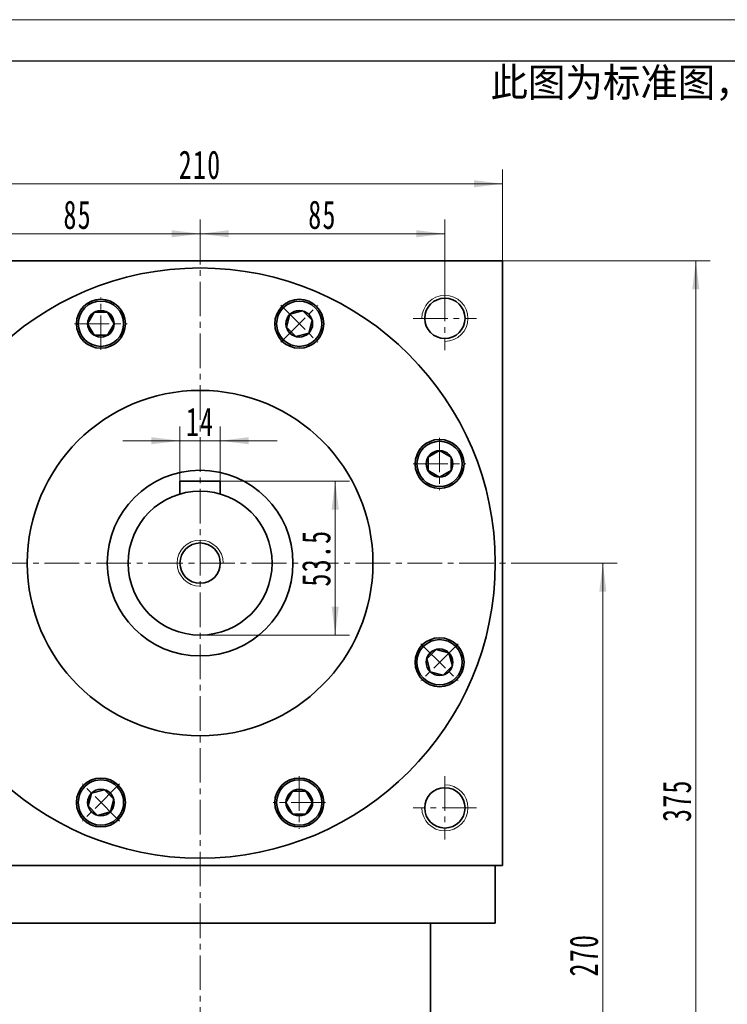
# Model space of a CAD drawing. Header units: millimetres. Extents: x 1655 to 2872, y 2085 to 2941.
# Tile 6 of 7: x 2400 to 2646, y 2599 to 2941. Entities that reach past the tile are written whole.
import ezdxf

# ---------------------------------------------------------------- set-up
doc = ezdxf.new("R2010")
doc.units = ezdxf.units.MM
doc.set_wipeout_variables(frame=1)
doc.linetypes.add('点画线', pattern=[18, 12, -2, 2, -2])
doc.layers.get('0').update_dxf_attribs({"lineweight": 35})
doc.layers.add('6文字层', color=3, linetype='Continuous')
for name, color, linetype, lineweight in [('中心线层', 1, '点画线', 18), ('图框_外框线', 7, 'Continuous', 18), ('尺寸线层', 3, 'Continuous', 18), ('粗实线层', 7, 'Continuous', 35)]:
    doc.layers.add(name, color=color, linetype=linetype, lineweight=lineweight)
doc.styles.add('标准', font='txt', dxfattribs={"width": 0.667})
doc.dimstyles.new('a4-1-1.5', dxfattribs={"dimtxt": 4.5, "dimasz": 4.5, "dimexe": 2.25, "dimexo": 0, "dimgap": 0.75, "dimtad": 1, "dimdec": 3, "dimdsep": 46, "dimtxsty": '标准', "dimblk": '_CAXARROW', "dimcen": 0, "dimdle": 9, "dimazin": 2, "dimtfac": 0.707107, "dimtdec": 3, "dimtix": 1, "dimtmove": 2, "dimatfit": 3, "dimfxl": 0, "dimfrac": 2, "dimtolj": 1, "dimarcsym": 0})

# ---------------------------------------------------------------- blocks, each defined once
blk = doc.blocks.new('*X18')
at = {"layer": '尺寸线层', "linetype": 'Continuous'}
for points in [[(2357.73, 2884.11), (2367.63, 2885.35), (2367.63, 2882.87)], [(2567.73, 2884.11), (2557.83, 2885.35), (2557.83, 2882.87)]]:
    blk.add_hatch(color=0, dxfattribs=at).paths.add_polyline_path(points, flags=0)
at = {"layer": '尺寸线层', "color": 0, "linetype": 'Continuous'}
for p, q in [((2357.73, 2857.36), (2357.73, 2889.06)), ((2567.73, 2857.36), (2567.73, 2889.06)), ((2357.73, 2884.11), (2567.73, 2884.11))]:
    blk.add_line(p, q, dxfattribs=at)
at = {"layer": '尺寸线层', "color": 0, "insert": (2462.73, 2890.65), "char_height": 9.9, "width": 26.7416, "attachment_point": 5, "line_spacing_factor": 1.15057, "style": '标准'}
blk.add_mtext('\\T1.1;210', dxfattribs=at)
blk = doc.blocks.new('_CAXARROW')
blk.add_hatch(color=0).paths.add_polyline_path([(0, 0), (-1, 0.125), (-1, -0.125)], flags=0)
blk = doc.blocks.new('*X20')
at = {"layer": '尺寸线层', "linetype": 'Continuous'}
for points in [[(2377.73, 2866.74), (2387.63, 2867.98), (2387.63, 2865.5)], [(2462.73, 2866.74), (2452.83, 2867.98), (2452.83, 2865.5)]]:
    blk.add_hatch(color=0, dxfattribs=at).paths.add_polyline_path(points, flags=0)
at = {"layer": '尺寸线层', "color": 0, "linetype": 'Continuous'}
for p, q in [((2377.73, 2848.36), (2377.73, 2871.69)), ((2462.73, 2865.46), (2462.73, 2871.69)), ((2377.73, 2866.74), (2462.73, 2866.74))]:
    blk.add_line(p, q, dxfattribs=at)
at = {"layer": '尺寸线层', "color": 0, "insert": (2420.23, 2873.29), "char_height": 9.9, "width": 19.8, "attachment_point": 5, "line_spacing_factor": 1.15057, "style": '标准'}
blk.add_mtext('\\T1.1;85', dxfattribs=at)
blk = doc.blocks.new('*X21')
at = {"layer": '尺寸线层', "linetype": 'Continuous'}
for points in [[(2462.73, 2866.74), (2472.63, 2867.98), (2472.63, 2865.5)], [(2547.73, 2866.74), (2537.83, 2867.98), (2537.83, 2865.5)]]:
    blk.add_hatch(color=0, dxfattribs=at).paths.add_polyline_path(points, flags=0)
at = {"layer": '尺寸线层', "color": 0, "linetype": 'Continuous'}
for p, q in [((2462.73, 2865.46), (2462.73, 2871.69)), ((2547.73, 2848.36), (2547.73, 2871.69)), ((2462.73, 2866.74), (2547.73, 2866.74))]:
    blk.add_line(p, q, dxfattribs=at)
at = {"layer": '尺寸线层', "color": 0, "insert": (2505.23, 2873.29), "char_height": 9.9, "width": 19.8, "attachment_point": 5, "line_spacing_factor": 1.15057, "style": '标准'}
blk.add_mtext('\\T1.1;85', dxfattribs=at)
blk = doc.blocks.new('*X24')
at = {"layer": '尺寸线层', "linetype": 'Continuous'}
for points in [[(2602.58, 2752.36), (2603.82, 2742.46), (2601.34, 2742.46)], [(2602.58, 2482.36), (2603.82, 2492.26), (2601.34, 2492.26)]]:
    blk.add_hatch(color=0, dxfattribs=at).paths.add_polyline_path(points, flags=0)
at = {"layer": '尺寸线层', "color": 0, "linetype": 'Continuous'}
for p, q in [((2570.73, 2752.36), (2607.53, 2752.36)), ((2602.58, 2752.36), (2602.58, 2482.36)), ((2485.73, 2482.36), (2607.53, 2482.36))]:
    blk.add_line(p, q, dxfattribs=at)
at = {"layer": '尺寸线层', "color": 0, "insert": (2596.03, 2616.2), "char_height": 9.9, "width": 26.7416, "attachment_point": 5, "rotation": 90, "line_spacing_factor": 1.15057, "style": '标准'}
blk.add_mtext('\\T1.1;270', dxfattribs=at)
blk = doc.blocks.new('*X25')
at = {"layer": '尺寸线层', "linetype": 'Continuous'}
for points in [[(2634.86, 2857.36), (2633.62, 2847.46), (2636.1, 2847.46)], [(2634.86, 2482.36), (2633.62, 2492.26), (2636.1, 2492.26)]]:
    blk.add_hatch(color=0, dxfattribs=at).paths.add_polyline_path(points, flags=0)
at = {"layer": '尺寸线层', "color": 0, "linetype": 'Continuous'}
for p, q in [((2567.73, 2857.36), (2639.81, 2857.36)), ((2634.86, 2482.36), (2634.86, 2857.36)), ((2485.73, 2482.36), (2639.81, 2482.36))]:
    blk.add_line(p, q, dxfattribs=at)
at = {"layer": '尺寸线层', "color": 0, "insert": (2628.31, 2669.86), "char_height": 9.9, "width": 25.3852, "attachment_point": 5, "rotation": 90, "line_spacing_factor": 1.15057, "style": '标准'}
blk.add_mtext('\\T1.1;375', dxfattribs=at)
blk = doc.blocks.new('*X26')
at = {"layer": '尺寸线层', "linetype": 'Continuous'}
for points in [[(2455.73, 2794.86), (2445.83, 2793.62), (2445.83, 2796.09)], [(2469.73, 2794.86), (2479.63, 2793.62), (2479.63, 2796.09)]]:
    blk.add_hatch(color=0, dxfattribs=at).paths.add_polyline_path(points, flags=0)
at = {"layer": '尺寸线层', "color": 0, "linetype": 'Continuous'}
for p, q in [((2455.73, 2780.86), (2455.73, 2799.81)), ((2469.73, 2780.86), (2469.73, 2799.81)), ((2489.53, 2794.86), (2435.93, 2794.86))]:
    blk.add_line(p, q, dxfattribs=at)
at = {"layer": '尺寸线层', "color": 0, "insert": (2462.73, 2801.4), "char_height": 9.9, "width": 19.8, "attachment_point": 5, "line_spacing_factor": 1.15057, "style": '标准'}
blk.add_mtext('\\T1.1;14', dxfattribs=at)
blk = doc.blocks.new('*X27')
at = {"layer": '尺寸线层', "linetype": 'Continuous'}
for points in [[(2509.64, 2780.86), (2510.88, 2770.96), (2508.41, 2770.96)], [(2509.64, 2727.36), (2510.88, 2737.26), (2508.41, 2737.26)]]:
    blk.add_hatch(color=0, dxfattribs=at).paths.add_polyline_path(points, flags=0)
at = {"layer": '尺寸线层', "color": 0, "linetype": 'Continuous'}
for p, q in [((2469.73, 2780.86), (2514.59, 2780.86)), ((2509.64, 2780.86), (2509.64, 2727.36)), ((2462.73, 2727.36), (2514.59, 2727.36))]:
    blk.add_line(p, q, dxfattribs=at)
at = {"layer": '尺寸线层', "color": 0, "insert": (2503.1, 2754.11), "char_height": 9.9, "width": 35.9362, "attachment_point": 5, "rotation": 90, "line_spacing_factor": 1.15057, "style": '标准'}
blk.add_mtext('\\T1.1;53.5', dxfattribs=at)
blk = doc.blocks.new('*X28')
at = {"layer": '中心线层', "linetype": '点画线', "lineweight": 18}
for p, q in [((0, -9.12), (0, 9.12)), ((-9.12, 0), (9.12, 0))]:
    blk.add_line(p, q, dxfattribs=at)
at = {"layer": '粗实线层'}
for p, q in [((-4.62, 0), (-2.31, 4)), ((-2.31, 4), (2.31, 4)), ((4.62, 0), (2.31, 4)), ((4.62, 0), (2.31, 4)), ((-4.62, 0), (-2.31, -4)), ((4.62, 0), (2.31, -4)), ((-2.31, -4), (2.31, -4))]:
    blk.add_line(p, q, dxfattribs=at)
blk.add_circle((0, 0), 4.62, dxfattribs=at)
for start, end in [(0, 180), (180, 360)]:
    blk.add_arc((0, 0), 7.87, start, end, dxfattribs=at)
blk = doc.blocks.new('提示字样')
at = {"layer": '6文字层', "insert": (1.21, 11.52), "char_height": 10, "width": 317.6795, "attachment_point": 1}
blk.add_mtext('{\\C1;此图为标准图，如需改动尺寸请联系销售经理。}', dxfattribs=at)

msp = doc.modelspace()

# ---------------------------------------------------------------- linework, layer by layer
at = {"layer": '中心线层', "lineweight": 0}
msp.add_line((2462.7348, 2478.1061), (2462.7348, 2865.4648), dxfattribs=at)
at = {"layer": '中心线层'}
for p, q in [((2547.7348, 2848.3561), (2547.7348, 2826.3561)), ((2536.7348, 2837.3561), (2558.7348, 2837.3561)), ((2354.7348, 2752.3561), (2570.7348, 2752.3561)), ((2547.7348, 2678.3561), (2547.7348, 2656.3561)), ((2558.7348, 2667.3561), (2536.7348, 2667.3561))]:
    msp.add_line(p, q, dxfattribs=at)
at = {"layer": '粗实线层'}
for p, q in [((2357.7348, 2857.3561), (2567.7348, 2857.3561)), ((2567.7348, 2647.3561), (2567.7348, 2857.3561)), ((2469.7348, 2780.8561), (2455.7348, 2780.8561)), ((2455.7348, 2780.8561), (2455.7348, 2776.3561)), ((2469.7348, 2780.8561), (2469.7348, 2776.3561)), ((2567.7348, 2647.3561), (2357.7348, 2647.3561)), ((2565.2348, 2627.3561), (2565.2348, 2647.3561)), ((2565.2348, 2647.3561), (2565.2348, 2627.3561)), ((2360.2348, 2627.3561), (2565.2348, 2627.3561)), ((2542.7348, 2569.3561), (2542.7348, 2627.3561)), ((2542.7348, 2569.3561), (2542.7348, 2627.3561))]:
    msp.add_line(p, q, dxfattribs=at)
for centre, radius in [((2462.7348, 2752.3561), 102.5), ((2428.2933, 2835.5052), 8.5), ((2497.1763, 2835.5052), 8.5), ((2547.7348, 2837.3561), 7), ((2462.7348, 2752.3561), 60), ((2545.884, 2786.7976), 8.5), ((2462.7348, 2752.3561), 32.25), ((2462.7348, 2752.3561), 25), ((2462.7348, 2752.3561), 7), ((2545.884, 2717.9145), 8.5), ((2428.2933, 2669.2069), 8.5), ((2497.1763, 2669.2069), 8.5), ((2547.7348, 2667.3561), 7)]:
    msp.add_circle(centre, radius, dxfattribs=at)
at = {"layer": '粗实线层', "lineweight": 18}
for centre, start, end in [((2547.7348, 2837.3561), 270, 180), ((2462.7348, 2752.3561), 0, 270), ((2547.7348, 2667.3561), 180, 90)]:
    msp.add_arc(centre, 8, start, end, dxfattribs=at)

# ---------------------------------------------------------------- block references
at = {"layer": '粗实线层'}
msp.add_blockref('提示字样', (2562.3768, 2912.802), dxfattribs=at)

# ---------------------------------------------------------------- dimensions: what is measured, and where the dimension line sits
at = {"layer": '尺寸线层'}
for base, p1, p2, picture, middle in [((2567.7348, 2884.1076), (2357.7348, 2857.3561), (2567.7348, 2857.3561), '*X18', (2462.7348, 2890.6541)), ((2547.7348, 2866.7422), (2462.7348, 2865.4648), (2547.7348, 2848.3561), '*X21', (2505.2348, 2873.2887)), ((2455.7348, 2794.8561), (2469.7348, 2780.8561), (2455.7348, 2780.8561), '*X26', (2462.7348, 2801.4025))]:
    dim = msp.add_linear_dim(base=base, p1=p1, p2=p2, dimstyle='a4-1-1.5', override={"dimsah": 1, "dimtfill": 1, "dimtzin": 8}, dxfattribs=at)
    dim.commit()
    dim.dimension.update_dxf_attribs({"geometry": picture, "text_midpoint": middle})
for base, p1, p2, angle, picture, middle in [((2462.7348, 2866.7422), (2377.7348, 2848.3561), (2462.7348, 2865.4648), 0, '*X20', (2420.2348, 2873.2887)), ((2634.8606, 2857.3561), (2485.7348, 2482.3561), (2567.7348, 2857.3561), 90, '*X25', (2628.3141, 2669.8561)), ((2509.644, 2727.3561), (2469.7348, 2780.8561), (2462.7348, 2727.3561), 270, '*X27', (2503.0975, 2754.1061))]:
    dim = msp.add_linear_dim(base=base, p1=p1, p2=p2, angle=angle, dimstyle='a4-1-1.5', override={"dimsah": 1, "dimtfill": 1, "dimtzin": 8}, dxfattribs=at)
    dim.commit()
    dim.dimension.update_dxf_attribs({"geometry": picture, "text_midpoint": middle})
dim = msp.add_linear_dim(base=(2602.5791, 2482.3561), p1=(2570.7348, 2752.3561), p2=(2485.7348, 2482.3561), angle=270, dimstyle='a4-1-1.5', override={"dimsah": 1, "dimtfill": 1, "dimtzin": 8}, dxfattribs=at)
dim.commit()
dim.dimension.update_dxf_attribs({"geometry": '*X24', "text_midpoint": (2596.0326, 2616.2037), "dimtype": 160})

# ---------------------------------------------------------------- next in the draw order: wipeouts: each hides what was drawn before it
for points in [[(2436.1583, 2835.5052), (2436.1582, 2835.5455), (2436.1579, 2835.5857), (2436.1574, 2835.6259), (2436.1567, 2835.6662), (2436.1557, 2835.7064), (2436.1546, 2835.7467), (2436.1533, 2835.7869), (2436.1517, 2835.8271), (2436.15, 2835.8673), (2436.148, 2835.9075), (2436.1459, 2835.9477), (2436.1435, 2835.9879), (2436.1409, 2836.028), (2436.1381, 2836.0682), (2436.1352, 2836.1083), (2436.132, 2836.1484), (2436.1286, 2836.1885), (2436.125, 2836.2286), (2436.1212, 2836.2687), (2436.1172, 2836.3087), (2436.1129, 2836.3488), (2436.1085, 2836.3888), (2436.1039, 2836.4287), (2436.0991, 2836.4687), (2436.094, 2836.5086), (2436.0888, 2836.5485), (2436.0834, 2836.5884), (2436.0777, 2836.6283), (2436.0719, 2836.6681), (2436.0658, 2836.7079), (2436.0658, 2836.7079), (2436.0003, 2837.0736), (2435.9177, 2837.4358), (2435.818, 2837.7937), (2435.7015, 2838.1465), (2435.5685, 2838.4934), (2435.4193, 2838.8337), (2435.2542, 2839.1665), (2435.0735, 2839.4911), (2434.8777, 2839.8069), (2434.6672, 2840.113), (2434.4425, 2840.4089), (2434.204, 2840.6938), (2433.9524, 2840.9671), (2433.6882, 2841.2283), (2433.4119, 2841.4767), (2433.1242, 2841.7118), (2432.8257, 2841.933), (2432.5171, 2842.1398), (2432.199, 2842.3319), (2431.8723, 2842.5087), (2431.5375, 2842.6699), (2431.1956, 2842.8152), (2430.8471, 2842.9441), (2430.493, 2843.0564), (2430.1339, 2843.1518), (2429.7707, 2843.2302), (2429.4043, 2843.2914), (2429.0353, 2843.3351), (2428.6647, 2843.3614), (2428.2933, 2843.3702), (2428.2933, 2843.3702), (2427.9219, 2843.3614), (2427.5513, 2843.3351), (2427.1823, 2843.2914), (2426.8159, 2843.2302), (2426.4527, 2843.1518), (2426.0937, 2843.0564), (2425.7395, 2842.9441), (2425.3911, 2842.8152), (2425.0491, 2842.6699), (2424.7143, 2842.5087), (2424.3876, 2842.3319), (2424.0696, 2842.1398), (2423.761, 2841.933), (2423.4625, 2841.7118), (2423.1747, 2841.4767), (2422.8985, 2841.2283), (2422.6342, 2840.9671), (2422.3826, 2840.6938), (2422.1441, 2840.4089), (2421.9194, 2840.113), (2421.7089, 2839.8069), (2421.5131, 2839.4911), (2421.3325, 2839.1665), (2421.1673, 2838.8337), (2421.0181, 2838.4934), (2420.8851, 2838.1465), (2420.7686, 2837.7937), (2420.6689, 2837.4358), (2420.5863, 2837.0736), (2420.5208, 2836.7079), (2420.5208, 2836.7079), (2420.5148, 2836.6681), (2420.5089, 2836.6283), (2420.5033, 2836.5884), (2420.4978, 2836.5485), (2420.4926, 2836.5086), (2420.4875, 2836.4687), (2420.4827, 2836.4287), (2420.4781, 2836.3888), (2420.4737, 2836.3488), (2420.4695, 2836.3087), (2420.4655, 2836.2687), (2420.4616, 2836.2286), (2420.458, 2836.1885), (2420.4547, 2836.1484), (2420.4515, 2836.1083), (2420.4485, 2836.0682), (2420.4457, 2836.028), (2420.4431, 2835.9879), (2420.4408, 2835.9477), (2420.4386, 2835.9075), (2420.4366, 2835.8673), (2420.4349, 2835.8271), (2420.4334, 2835.7869), (2420.432, 2835.7467), (2420.4309, 2835.7064), (2420.43, 2835.6662), (2420.4292, 2835.6259), (2420.4287, 2835.5857), (2420.4284, 2835.5455), (2420.4283, 2835.5052), (2420.4283, 2835.5052), (2420.4391, 2835.0936), (2420.4714, 2834.6831), (2420.5251, 2834.2749), (2420.6002, 2833.87), (2420.6963, 2833.4696), (2420.8132, 2833.0748), (2420.9507, 2832.6867), (2421.1083, 2832.3062), (2421.2855, 2831.9346), (2421.482, 2831.5727), (2421.6972, 2831.2216), (2421.9304, 2830.8823), (2422.1811, 2830.5556), (2422.4485, 2830.2425), (2422.7319, 2829.9438), (2423.0306, 2829.6604), (2423.3437, 2829.393), (2423.6704, 2829.1423), (2424.0097, 2828.9091), (2424.3608, 2828.6939), (2424.7227, 2828.4974), (2425.0943, 2828.3202), (2425.4747, 2828.1626), (2425.8629, 2828.0252), (2426.2577, 2827.9082), (2426.6581, 2827.8121), (2427.063, 2827.737), (2427.4712, 2827.6833), (2427.8817, 2827.651), (2428.2933, 2827.6402), (2428.2933, 2827.6402), (2428.7049, 2827.651), (2429.1154, 2827.6833), (2429.5237, 2827.737), (2429.9285, 2827.8121), (2430.3289, 2827.9082), (2430.7237, 2828.0252), (2431.1119, 2828.1626), (2431.4923, 2828.3202), (2431.8639, 2828.4974), (2432.2258, 2828.6939), (2432.5769, 2828.9091), (2432.9162, 2829.1423), (2433.2429, 2829.393), (2433.556, 2829.6604), (2433.8547, 2829.9438), (2434.1381, 2830.2425), (2434.4056, 2830.5556), (2434.6562, 2830.8823), (2434.8895, 2831.2216), (2435.1046, 2831.5727), (2435.3011, 2831.9346), (2435.4783, 2832.3062), (2435.6359, 2832.6867), (2435.7734, 2833.0748), (2435.8903, 2833.4696), (2435.9864, 2833.87), (2436.0615, 2834.2749), (2436.1152, 2834.6831), (2436.1475, 2835.0936)], [(2502.7377, 2829.9438), (2502.7661, 2829.9724), (2502.7943, 2830.001), (2502.8224, 2830.0298), (2502.8504, 2830.0588), (2502.8782, 2830.0879), (2502.9058, 2830.1172), (2502.9333, 2830.1466), (2502.9607, 2830.1761), (2502.9879, 2830.2058), (2503.0149, 2830.2356), (2503.0418, 2830.2655), (2503.0685, 2830.2956), (2503.0951, 2830.3258), (2503.1215, 2830.3562), (2503.1478, 2830.3867), (2503.1739, 2830.4173), (2503.1999, 2830.448), (2503.2257, 2830.4789), (2503.2513, 2830.5099), (2503.2768, 2830.5411), (2503.3021, 2830.5724), (2503.3273, 2830.6038), (2503.3523, 2830.6353), (2503.3771, 2830.667), (2503.4018, 2830.6988), (2503.4263, 2830.7307), (2503.4507, 2830.7627), (2503.4748, 2830.7949), (2503.4989, 2830.8272), (2503.5227, 2830.8596), (2503.5227, 2830.8596), (2503.735, 2831.1645), (2503.9327, 2831.4791), (2504.1153, 2831.8027), (2504.2824, 2832.1345), (2504.4337, 2832.4738), (2504.5687, 2832.8199), (2504.6873, 2833.172), (2504.7891, 2833.5294), (2504.8739, 2833.8911), (2504.9415, 2834.2564), (2504.9919, 2834.6245), (2505.0247, 2834.9946), (2505.0401, 2835.3658), (2505.0379, 2835.7373), (2505.0182, 2836.1083), (2504.9809, 2836.478), (2504.9263, 2836.8455), (2504.8544, 2837.21), (2504.7653, 2837.5707), (2504.6593, 2837.9267), (2504.5366, 2838.2774), (2504.3974, 2838.6219), (2504.2422, 2838.9595), (2504.0712, 2839.2893), (2503.8848, 2839.6107), (2503.6834, 2839.9229), (2503.4675, 2840.2253), (2503.2376, 2840.5171), (2502.9942, 2840.7978), (2502.7377, 2841.0666), (2502.7377, 2841.0666), (2502.4689, 2841.323), (2502.1882, 2841.5665), (2501.8964, 2841.7964), (2501.594, 2842.0123), (2501.2818, 2842.2137), (2500.9604, 2842.4001), (2500.6306, 2842.5711), (2500.293, 2842.7263), (2499.9485, 2842.8655), (2499.5979, 2842.9882), (2499.2418, 2843.0942), (2498.8811, 2843.1832), (2498.5166, 2843.2552), (2498.1491, 2843.3098), (2497.7794, 2843.3471), (2497.4084, 2843.3668), (2497.0369, 2843.369), (2496.6657, 2843.3536), (2496.2956, 2843.3207), (2495.9275, 2843.2704), (2495.5622, 2843.2028), (2495.2005, 2843.118), (2494.8432, 2843.0162), (2494.4911, 2842.8976), (2494.1449, 2842.7626), (2493.8056, 2842.6113), (2493.4738, 2842.4442), (2493.1502, 2842.2616), (2492.8356, 2842.0639), (2492.5307, 2841.8516), (2492.5307, 2841.8516), (2492.4983, 2841.8278), (2492.466, 2841.8037), (2492.4339, 2841.7795), (2492.4018, 2841.7552), (2492.3699, 2841.7307), (2492.3381, 2841.706), (2492.3064, 2841.6812), (2492.2749, 2841.6562), (2492.2435, 2841.631), (2492.2122, 2841.6057), (2492.1811, 2841.5802), (2492.15, 2841.5546), (2492.1191, 2841.5288), (2492.0884, 2841.5028), (2492.0578, 2841.4767), (2492.0273, 2841.4504), (2491.9969, 2841.424), (2491.9667, 2841.3974), (2491.9366, 2841.3707), (2491.9067, 2841.3438), (2491.8769, 2841.3167), (2491.8472, 2841.2896), (2491.8177, 2841.2622), (2491.7883, 2841.2347), (2491.759, 2841.2071), (2491.7299, 2841.1793), (2491.701, 2841.1513), (2491.6721, 2841.1232), (2491.6435, 2841.095), (2491.6149, 2841.0666), (2491.6149, 2841.0666), (2491.3315, 2840.7679), (2491.0641, 2840.4548), (2490.8134, 2840.1281), (2490.5802, 2839.7888), (2490.365, 2839.4377), (2490.1686, 2839.0758), (2489.9913, 2838.7042), (2489.8337, 2838.3238), (2489.6963, 2837.9356), (2489.5793, 2837.5408), (2489.4832, 2837.1404), (2489.4082, 2836.7356), (2489.3544, 2836.3273), (2489.3221, 2835.9168), (2489.3113, 2835.5052), (2489.3221, 2835.0936), (2489.3544, 2834.6831), (2489.4082, 2834.2749), (2489.4832, 2833.87), (2489.5793, 2833.4696), (2489.6963, 2833.0748), (2489.8337, 2832.6867), (2489.9913, 2832.3062), (2490.1686, 2831.9346), (2490.365, 2831.5727), (2490.5802, 2831.2216), (2490.8134, 2830.8823), (2491.0641, 2830.5556), (2491.3315, 2830.2425), (2491.6149, 2829.9438), (2491.6149, 2829.9438), (2491.9136, 2829.6604), (2492.2267, 2829.393), (2492.5534, 2829.1423), (2492.8927, 2828.9091), (2493.2438, 2828.6939), (2493.6057, 2828.4974), (2493.9773, 2828.3202), (2494.3578, 2828.1626), (2494.7459, 2828.0252), (2495.1407, 2827.9082), (2495.5411, 2827.8121), (2495.946, 2827.737), (2496.3542, 2827.6833), (2496.7647, 2827.651), (2497.1763, 2827.6402), (2497.5879, 2827.651), (2497.9984, 2827.6833), (2498.4067, 2827.737), (2498.8116, 2827.8121), (2499.2119, 2827.9082), (2499.6067, 2828.0252), (2499.9949, 2828.1626), (2500.3753, 2828.3202), (2500.747, 2828.4974), (2501.1088, 2828.6939), (2501.4599, 2828.9091), (2501.7993, 2829.1423), (2502.1259, 2829.393), (2502.439, 2829.6604)], [(2545.884, 2778.9326), (2545.9242, 2778.9327), (2545.9645, 2778.933), (2546.0047, 2778.9335), (2546.0449, 2778.9342), (2546.0852, 2778.9351), (2546.1254, 2778.9363), (2546.1656, 2778.9376), (2546.2059, 2778.9392), (2546.2461, 2778.9409), (2546.2863, 2778.9429), (2546.3265, 2778.945), (2546.3666, 2778.9474), (2546.4068, 2778.95), (2546.4469, 2778.9527), (2546.4871, 2778.9557), (2546.5272, 2778.9589), (2546.5673, 2778.9623), (2546.6074, 2778.9659), (2546.6475, 2778.9697), (2546.6875, 2778.9737), (2546.7275, 2778.9779), (2546.7675, 2778.9824), (2546.8075, 2778.987), (2546.8475, 2778.9918), (2546.8874, 2778.9968), (2546.9273, 2779.0021), (2546.9672, 2779.0075), (2547.007, 2779.0132), (2547.0468, 2779.019), (2547.0866, 2779.0251), (2547.0866, 2779.0251), (2547.4523, 2779.0905), (2547.8146, 2779.1732), (2548.1725, 2779.2729), (2548.5253, 2779.3893), (2548.8722, 2779.5223), (2549.2124, 2779.6716), (2549.5452, 2779.8367), (2549.8699, 2780.0174), (2550.1856, 2780.2132), (2550.4918, 2780.4237), (2550.7876, 2780.6484), (2551.0726, 2780.8868), (2551.3459, 2781.1385), (2551.6071, 2781.4027), (2551.8555, 2781.679), (2552.0905, 2781.9667), (2552.3117, 2782.2652), (2552.5186, 2782.5738), (2552.7107, 2782.8919), (2552.8875, 2783.2186), (2553.0487, 2783.5533), (2553.1939, 2783.8953), (2553.3228, 2784.2438), (2553.4351, 2784.5979), (2553.5306, 2784.957), (2553.609, 2785.3201), (2553.6701, 2785.6866), (2553.7139, 2786.0555), (2553.7402, 2786.4261), (2553.749, 2786.7976), (2553.749, 2786.7976), (2553.7402, 2787.169), (2553.7139, 2787.5396), (2553.6701, 2787.9085), (2553.609, 2788.275), (2553.5306, 2788.6382), (2553.4351, 2788.9972), (2553.3228, 2789.3514), (2553.1939, 2789.6998), (2553.0487, 2790.0418), (2552.8875, 2790.3765), (2552.7107, 2790.7033), (2552.5186, 2791.0213), (2552.3117, 2791.3299), (2552.0905, 2791.6284), (2551.8555, 2791.9161), (2551.6071, 2792.1924), (2551.3459, 2792.4567), (2551.0726, 2792.7083), (2550.7876, 2792.9467), (2550.4918, 2793.1715), (2550.1856, 2793.3819), (2549.8699, 2793.5777), (2549.5452, 2793.7584), (2549.2124, 2793.9236), (2548.8722, 2794.0728), (2548.5253, 2794.2058), (2548.1725, 2794.3223), (2547.8146, 2794.4219), (2547.4523, 2794.5046), (2547.0866, 2794.5701), (2547.0866, 2794.5701), (2547.0468, 2794.5761), (2547.007, 2794.582), (2546.9672, 2794.5876), (2546.9273, 2794.5931), (2546.8874, 2794.5983), (2546.8475, 2794.6033), (2546.8075, 2794.6082), (2546.7675, 2794.6128), (2546.7275, 2794.6172), (2546.6875, 2794.6214), (2546.6475, 2794.6254), (2546.6074, 2794.6292), (2546.5673, 2794.6328), (2546.5272, 2794.6362), (2546.4871, 2794.6394), (2546.4469, 2794.6424), (2546.4068, 2794.6452), (2546.3666, 2794.6477), (2546.3265, 2794.6501), (2546.2863, 2794.6523), (2546.2461, 2794.6542), (2546.2059, 2794.656), (2546.1656, 2794.6575), (2546.1254, 2794.6589), (2546.0852, 2794.66), (2546.0449, 2794.6609), (2546.0047, 2794.6616), (2545.9645, 2794.6622), (2545.9242, 2794.6625), (2545.884, 2794.6626), (2545.884, 2794.6626), (2545.4724, 2794.6518), (2545.0619, 2794.6195), (2544.6536, 2794.5657), (2544.2488, 2794.4907), (2543.8484, 2794.3946), (2543.4536, 2794.2776), (2543.0654, 2794.1402), (2542.685, 2793.9826), (2542.3133, 2793.8053), (2541.9515, 2793.6089), (2541.6004, 2793.3937), (2541.261, 2793.1605), (2540.9344, 2792.9098), (2540.6213, 2792.6424), (2540.3226, 2792.359), (2540.0391, 2792.0603), (2539.7717, 2791.7472), (2539.5211, 2791.4205), (2539.2878, 2791.0812), (2539.0727, 2790.7301), (2538.8762, 2790.3682), (2538.6989, 2789.9965), (2538.5414, 2789.6161), (2538.4039, 2789.228), (2538.287, 2788.8332), (2538.1908, 2788.4328), (2538.1158, 2788.0279), (2538.0621, 2787.6197), (2538.0298, 2787.2092), (2538.019, 2786.7976), (2538.019, 2786.7976), (2538.0298, 2786.3859), (2538.0621, 2785.9754), (2538.1158, 2785.5672), (2538.1908, 2785.1623), (2538.287, 2784.762), (2538.4039, 2784.3671), (2538.5414, 2783.979), (2538.6989, 2783.5986), (2538.8762, 2783.2269), (2539.0727, 2782.8651), (2539.2878, 2782.514), (2539.5211, 2782.1746), (2539.7717, 2781.848), (2540.0391, 2781.5349), (2540.3226, 2781.2362), (2540.6213, 2780.9527), (2540.9344, 2780.6853), (2541.261, 2780.4346), (2541.6004, 2780.2014), (2541.9515, 2779.9863), (2542.3133, 2779.7898), (2542.685, 2779.6125), (2543.0654, 2779.455), (2543.4536, 2779.3175), (2543.8484, 2779.2006), (2544.2488, 2779.1044), (2544.6536, 2779.0294), (2545.0619, 2778.9757), (2545.4724, 2778.9433)], [(2540.3226, 2712.3532), (2540.3511, 2712.3248), (2540.3798, 2712.2965), (2540.4086, 2712.2684), (2540.4376, 2712.2405), (2540.4667, 2712.2127), (2540.4959, 2712.1851), (2540.5253, 2712.1576), (2540.5548, 2712.1302), (2540.5845, 2712.103), (2540.6143, 2712.076), (2540.6443, 2712.0491), (2540.6743, 2712.0223), (2540.7046, 2711.9958), (2540.7349, 2711.9693), (2540.7654, 2711.9431), (2540.796, 2711.917), (2540.8268, 2711.891), (2540.8577, 2711.8652), (2540.8887, 2711.8396), (2540.9199, 2711.8141), (2540.9511, 2711.7888), (2540.9825, 2711.7636), (2541.0141, 2711.7386), (2541.0458, 2711.7138), (2541.0775, 2711.6891), (2541.1095, 2711.6646), (2541.1415, 2711.6402), (2541.1737, 2711.616), (2541.206, 2711.592), (2541.2384, 2711.5682), (2541.2384, 2711.5682), (2541.5433, 2711.3558), (2541.8579, 2711.1582), (2542.1814, 2710.9756), (2542.5132, 2710.8085), (2542.8526, 2710.6572), (2543.1987, 2710.5222), (2543.5508, 2710.4036), (2543.9081, 2710.3018), (2544.2698, 2710.217), (2544.6352, 2710.1493), (2545.0033, 2710.099), (2545.3733, 2710.0661), (2545.7445, 2710.0508), (2546.1161, 2710.053), (2546.4871, 2710.0727), (2546.8567, 2710.1099), (2547.2242, 2710.1646), (2547.5887, 2710.2365), (2547.9494, 2710.3256), (2548.3055, 2710.4316), (2548.6562, 2710.5543), (2549.0007, 2710.6934), (2549.3382, 2710.8487), (2549.6681, 2711.0197), (2549.9894, 2711.2061), (2550.3017, 2711.4075), (2550.604, 2711.6233), (2550.8959, 2711.8533), (2551.1765, 2712.0967), (2551.4454, 2712.3532), (2551.4454, 2712.3532), (2551.7018, 2712.622), (2551.9453, 2712.9026), (2552.1752, 2713.1945), (2552.3911, 2713.4969), (2552.5924, 2713.8091), (2552.7788, 2714.1305), (2552.9498, 2714.4603), (2553.1051, 2714.7978), (2553.2442, 2715.1423), (2553.3669, 2715.493), (2553.4729, 2715.8491), (2553.562, 2716.2098), (2553.6339, 2716.5743), (2553.6886, 2716.9418), (2553.7258, 2717.3114), (2553.7456, 2717.6825), (2553.7477, 2718.054), (2553.7324, 2718.4252), (2553.6995, 2718.7953), (2553.6492, 2719.1634), (2553.5816, 2719.5287), (2553.4967, 2719.8904), (2553.3949, 2720.2477), (2553.2764, 2720.5998), (2553.1413, 2720.9459), (2552.9901, 2721.2853), (2552.8229, 2721.6171), (2552.6404, 2721.9407), (2552.4427, 2722.2552), (2552.2304, 2722.5601), (2552.2304, 2722.5601), (2552.2065, 2722.5926), (2552.1825, 2722.6248), (2552.1583, 2722.657), (2552.134, 2722.6891), (2552.1094, 2722.721), (2552.0848, 2722.7528), (2552.0599, 2722.7844), (2552.0349, 2722.816), (2552.0098, 2722.8474), (2551.9844, 2722.8787), (2551.959, 2722.9098), (2551.9333, 2722.9408), (2551.9075, 2722.9717), (2551.8816, 2723.0025), (2551.8555, 2723.0331), (2551.8292, 2723.0636), (2551.8028, 2723.094), (2551.7762, 2723.1242), (2551.7494, 2723.1543), (2551.7226, 2723.1842), (2551.6955, 2723.214), (2551.6683, 2723.2437), (2551.641, 2723.2732), (2551.6135, 2723.3026), (2551.5858, 2723.3318), (2551.558, 2723.361), (2551.5301, 2723.3899), (2551.502, 2723.4187), (2551.4738, 2723.4474), (2551.4454, 2723.4759), (2551.4454, 2723.4759), (2551.1467, 2723.7594), (2550.8336, 2724.0268), (2550.5069, 2724.2775), (2550.1676, 2724.5107), (2549.8165, 2724.7258), (2549.4546, 2724.9223), (2549.083, 2725.0996), (2548.7025, 2725.2572), (2548.3144, 2725.3946), (2547.9196, 2725.5116), (2547.5192, 2725.6077), (2547.1143, 2725.6827), (2546.7061, 2725.7365), (2546.2956, 2725.7688), (2545.884, 2725.7795), (2545.4724, 2725.7688), (2545.0619, 2725.7365), (2544.6536, 2725.6827), (2544.2488, 2725.6077), (2543.8484, 2725.5116), (2543.4536, 2725.3946), (2543.0654, 2725.2572), (2542.685, 2725.0996), (2542.3133, 2724.9223), (2541.9515, 2724.7258), (2541.6004, 2724.5107), (2541.261, 2724.2775), (2540.9344, 2724.0268), (2540.6213, 2723.7594), (2540.3226, 2723.4759), (2540.3226, 2723.4759), (2540.0391, 2723.1773), (2539.7717, 2722.8642), (2539.5211, 2722.5375), (2539.2878, 2722.1981), (2539.0727, 2721.847), (2538.8762, 2721.4852), (2538.6989, 2721.1135), (2538.5414, 2720.7331), (2538.4039, 2720.345), (2538.287, 2719.9502), (2538.1908, 2719.5498), (2538.1158, 2719.1449), (2538.0621, 2718.7367), (2538.0298, 2718.3262), (2538.019, 2717.9145), (2538.0298, 2717.5029), (2538.0621, 2717.0924), (2538.1158, 2716.6842), (2538.1908, 2716.2793), (2538.287, 2715.8789), (2538.4039, 2715.4841), (2538.5414, 2715.096), (2538.6989, 2714.7156), (2538.8762, 2714.3439), (2539.0727, 2713.982), (2539.2878, 2713.631), (2539.5211, 2713.2916), (2539.7717, 2712.9649), (2540.0391, 2712.6518)], [(2422.7319, 2674.7683), (2422.7035, 2674.7398), (2422.6753, 2674.7111), (2422.6472, 2674.6823), (2422.6193, 2674.6533), (2422.5915, 2674.6242), (2422.5638, 2674.5949), (2422.5363, 2674.5656), (2422.509, 2674.536), (2422.4818, 2674.5064), (2422.4547, 2674.4766), (2422.4278, 2674.4466), (2422.4011, 2674.4165), (2422.3745, 2674.3863), (2422.3481, 2674.356), (2422.3218, 2674.3255), (2422.2957, 2674.2948), (2422.2698, 2674.2641), (2422.244, 2674.2332), (2422.2183, 2674.2022), (2422.1928, 2674.171), (2422.1675, 2674.1397), (2422.1424, 2674.1083), (2422.1174, 2674.0768), (2422.0925, 2674.0451), (2422.0678, 2674.0133), (2422.0433, 2673.9814), (2422.019, 2673.9494), (2421.9948, 2673.9172), (2421.9708, 2673.8849), (2421.9469, 2673.8525), (2421.9469, 2673.8525), (2421.7346, 2673.5476), (2421.5369, 2673.233), (2421.3543, 2672.9095), (2421.1872, 2672.5776), (2421.036, 2672.2383), (2420.9009, 2671.8922), (2420.7823, 2671.5401), (2420.6805, 2671.1828), (2420.5957, 2670.821), (2420.5281, 2670.4557), (2420.4778, 2670.0876), (2420.4449, 2669.7175), (2420.4295, 2669.3463), (2420.4317, 2668.9748), (2420.4515, 2668.6038), (2420.4887, 2668.2341), (2420.5433, 2667.8666), (2420.6153, 2667.5022), (2420.7044, 2667.1415), (2420.8104, 2666.7854), (2420.9331, 2666.4347), (2421.0722, 2666.0902), (2421.2274, 2665.7527), (2421.3985, 2665.4228), (2421.5849, 2665.1014), (2421.7862, 2664.7892), (2422.0021, 2664.4868), (2422.232, 2664.195), (2422.4755, 2663.9143), (2422.7319, 2663.6455), (2422.7319, 2663.6455), (2423.0008, 2663.3891), (2423.2814, 2663.1456), (2423.5732, 2662.9157), (2423.8756, 2662.6998), (2424.1878, 2662.4984), (2424.5092, 2662.312), (2424.8391, 2662.141), (2425.1766, 2661.9858), (2425.5211, 2661.8467), (2425.8718, 2661.724), (2426.2279, 2661.6179), (2426.5886, 2661.5289), (2426.9531, 2661.4569), (2427.3205, 2661.4023), (2427.6902, 2661.3651), (2428.0612, 2661.3453), (2428.4327, 2661.3431), (2428.8039, 2661.3585), (2429.174, 2661.3914), (2429.5421, 2661.4417), (2429.9074, 2661.5093), (2430.2692, 2661.5941), (2430.6265, 2661.6959), (2430.9786, 2661.8145), (2431.3247, 2661.9496), (2431.664, 2662.1008), (2431.9959, 2662.2679), (2432.3194, 2662.4505), (2432.634, 2662.6482), (2432.9389, 2662.8605), (2432.9389, 2662.8605), (2432.9713, 2662.8844), (2433.0036, 2662.9084), (2433.0358, 2662.9326), (2433.0678, 2662.9569), (2433.0997, 2662.9814), (2433.1315, 2663.0061), (2433.1632, 2663.0309), (2433.1947, 2663.0559), (2433.2261, 2663.0811), (2433.2574, 2663.1064), (2433.2886, 2663.1319), (2433.3196, 2663.1576), (2433.3505, 2663.1834), (2433.3812, 2663.2093), (2433.4119, 2663.2354), (2433.4424, 2663.2617), (2433.4727, 2663.2881), (2433.5029, 2663.3147), (2433.533, 2663.3414), (2433.563, 2663.3683), (2433.5928, 2663.3954), (2433.6224, 2663.4226), (2433.652, 2663.4499), (2433.6814, 2663.4774), (2433.7106, 2663.505), (2433.7397, 2663.5328), (2433.7687, 2663.5608), (2433.7975, 2663.5889), (2433.8262, 2663.6171), (2433.8547, 2663.6455), (2433.8547, 2663.6455), (2434.1381, 2663.9442), (2434.4056, 2664.2573), (2434.6562, 2664.584), (2434.8895, 2664.9233), (2435.1046, 2665.2744), (2435.3011, 2665.6363), (2435.4783, 2666.0079), (2435.6359, 2666.3883), (2435.7734, 2666.7765), (2435.8903, 2667.1713), (2435.9864, 2667.5717), (2436.0615, 2667.9765), (2436.1152, 2668.3848), (2436.1475, 2668.7953), (2436.1583, 2669.2069), (2436.1475, 2669.6185), (2436.1152, 2670.029), (2436.0615, 2670.4373), (2435.9864, 2670.8421), (2435.8903, 2671.2425), (2435.7734, 2671.6373), (2435.6359, 2672.0255), (2435.4783, 2672.4059), (2435.3011, 2672.7775), (2435.1046, 2673.1394), (2434.8895, 2673.4905), (2434.6562, 2673.8298), (2434.4056, 2674.1565), (2434.1381, 2674.4696), (2433.8547, 2674.7683), (2433.8547, 2674.7683), (2433.556, 2675.0517), (2433.2429, 2675.3192), (2432.9162, 2675.5698), (2432.5769, 2675.803), (2432.2258, 2676.0182), (2431.8639, 2676.2147), (2431.4923, 2676.3919), (2431.1119, 2676.5495), (2430.7237, 2676.687), (2430.3289, 2676.8039), (2429.9285, 2676.9), (2429.5237, 2676.9751), (2429.1154, 2677.0288), (2428.7049, 2677.0611), (2428.2933, 2677.0719), (2427.8817, 2677.0611), (2427.4712, 2677.0288), (2427.063, 2676.9751), (2426.6581, 2676.9), (2426.2577, 2676.8039), (2425.8629, 2676.687), (2425.4747, 2676.5495), (2425.0943, 2676.3919), (2424.7227, 2676.2147), (2424.3608, 2676.0182), (2424.0097, 2675.803), (2423.6704, 2675.5698), (2423.3437, 2675.3192), (2423.0306, 2675.0517)], [(2489.3113, 2669.2069), (2489.3114, 2669.1667), (2489.3117, 2669.1264), (2489.3123, 2669.0862), (2489.313, 2669.0459), (2489.3139, 2669.0057), (2489.315, 2668.9655), (2489.3164, 2668.9252), (2489.3179, 2668.885), (2489.3197, 2668.8448), (2489.3216, 2668.8046), (2489.3238, 2668.7644), (2489.3262, 2668.7242), (2489.3287, 2668.6841), (2489.3315, 2668.6439), (2489.3345, 2668.6038), (2489.3377, 2668.5637), (2489.3411, 2668.5236), (2489.3447, 2668.4835), (2489.3485, 2668.4434), (2489.3525, 2668.4034), (2489.3567, 2668.3634), (2489.3611, 2668.3234), (2489.3657, 2668.2834), (2489.3706, 2668.2434), (2489.3756, 2668.2035), (2489.3808, 2668.1636), (2489.3863, 2668.1237), (2489.3919, 2668.0839), (2489.3978, 2668.044), (2489.4038, 2668.0042), (2489.4038, 2668.0042), (2489.4693, 2667.6385), (2489.552, 2667.2763), (2489.6516, 2666.9184), (2489.7681, 2666.5656), (2489.9011, 2666.2187), (2490.0503, 2665.8785), (2490.2155, 2665.5456), (2490.3961, 2665.221), (2490.5919, 2664.9053), (2490.8024, 2664.5991), (2491.0272, 2664.3032), (2491.2656, 2664.0183), (2491.5172, 2663.745), (2491.7815, 2663.4838), (2492.0578, 2663.2354), (2492.3455, 2663.0004), (2492.644, 2662.7791), (2492.9526, 2662.5723), (2493.2706, 2662.3802), (2493.5974, 2662.2034), (2493.9321, 2662.0422), (2494.2741, 2661.897), (2494.6225, 2661.7681), (2494.9767, 2661.6558), (2495.3357, 2661.5603), (2495.6989, 2661.4819), (2496.0654, 2661.4208), (2496.4343, 2661.377), (2496.8049, 2661.3507), (2497.1763, 2661.3419), (2497.1763, 2661.3419), (2497.5478, 2661.3507), (2497.9184, 2661.377), (2498.2873, 2661.4208), (2498.6538, 2661.4819), (2499.0169, 2661.5603), (2499.376, 2661.6558), (2499.7301, 2661.7681), (2500.0786, 2661.897), (2500.4206, 2662.0422), (2500.7553, 2662.2034), (2501.082, 2662.3802), (2501.4001, 2662.5723), (2501.7087, 2662.7791), (2502.0072, 2663.0004), (2502.2949, 2663.2354), (2502.5712, 2663.4838), (2502.8354, 2663.745), (2503.0871, 2664.0183), (2503.3255, 2664.3032), (2503.5502, 2664.5991), (2503.7607, 2664.9053), (2503.9565, 2665.221), (2504.1372, 2665.5456), (2504.3023, 2665.8785), (2504.4516, 2666.2187), (2504.5846, 2666.5656), (2504.701, 2666.9184), (2504.8007, 2667.2763), (2504.8834, 2667.6385), (2504.9488, 2668.0042), (2504.9488, 2668.0042), (2504.9549, 2668.044), (2504.9607, 2668.0839), (2504.9664, 2668.1237), (2504.9718, 2668.1636), (2504.9771, 2668.2035), (2504.9821, 2668.2434), (2504.9869, 2668.2834), (2504.9915, 2668.3234), (2504.996, 2668.3634), (2505.0002, 2668.4034), (2505.0042, 2668.4434), (2505.008, 2668.4835), (2505.0116, 2668.5236), (2505.015, 2668.5637), (2505.0182, 2668.6038), (2505.0212, 2668.6439), (2505.0239, 2668.6841), (2505.0265, 2668.7242), (2505.0289, 2668.7644), (2505.031, 2668.8046), (2505.033, 2668.8448), (2505.0347, 2668.885), (2505.0363, 2668.9252), (2505.0376, 2668.9655), (2505.0388, 2669.0057), (2505.0397, 2669.0459), (2505.0404, 2669.0862), (2505.0409, 2669.1264), (2505.0412, 2669.1667), (2505.0413, 2669.2069), (2505.0413, 2669.2069), (2505.0305, 2669.6185), (2504.9982, 2670.029), (2504.9445, 2670.4373), (2504.8695, 2670.8421), (2504.7733, 2671.2425), (2504.6564, 2671.6373), (2504.5189, 2672.0255), (2504.3614, 2672.4059), (2504.1841, 2672.7775), (2503.9876, 2673.1394), (2503.7725, 2673.4905), (2503.5392, 2673.8298), (2503.2886, 2674.1565), (2503.0212, 2674.4696), (2502.7377, 2674.7683), (2502.439, 2675.0517), (2502.1259, 2675.3192), (2501.7993, 2675.5698), (2501.4599, 2675.803), (2501.1088, 2676.0182), (2500.747, 2676.2147), (2500.3753, 2676.3919), (2499.9949, 2676.5495), (2499.6067, 2676.687), (2499.2119, 2676.8039), (2498.8116, 2676.9), (2498.4067, 2676.9751), (2497.9984, 2677.0288), (2497.5879, 2677.0611), (2497.1763, 2677.0719), (2497.1763, 2677.0719), (2496.7647, 2677.0611), (2496.3542, 2677.0288), (2495.946, 2676.9751), (2495.5411, 2676.9), (2495.1407, 2676.8039), (2494.7459, 2676.687), (2494.3578, 2676.5495), (2493.9773, 2676.3919), (2493.6057, 2676.2147), (2493.2438, 2676.0182), (2492.8927, 2675.803), (2492.5534, 2675.5698), (2492.2267, 2675.3192), (2491.9136, 2675.0517), (2491.6149, 2674.7683), (2491.3315, 2674.4696), (2491.0641, 2674.1565), (2490.8134, 2673.8298), (2490.5802, 2673.4905), (2490.365, 2673.1394), (2490.1686, 2672.7775), (2489.9913, 2672.4059), (2489.8337, 2672.0255), (2489.6963, 2671.6373), (2489.5793, 2671.2425), (2489.4832, 2670.8421), (2489.4082, 2670.4373), (2489.3544, 2670.029), (2489.3221, 2669.6185)]]:
    msp.add_wipeout(points).dxf.layer = '粗实线层'

# ---------------------------------------------------------------- next in the draw order: linework, layer by layer
at = {"layer": '图框_外框线', "color": 3}
msp.add_lwpolyline([(1661.1938, 2085.0218), (2871.8017, 2085.0218), (2871.8017, 2941.0946), (1661.1938, 2941.0946)], close=True, dxfattribs=at)
at = {"layer": '图框_外框线', "color": 3, "lineweight": 25}
msp.add_lwpolyline([(1733.2538, 2099.4338), (2857.3897, 2099.4338), (2857.3897, 2926.6826), (1733.2538, 2926.6826)], close=True, dxfattribs=at)

# ---------------------------------------------------------------- next in the draw order: block references
at = {"layer": '粗实线层'}
for p, rotation in [((2497.1763, 2835.5052), 315.0000000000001), ((2545.884, 2786.7976), 270), ((2545.884, 2717.9145), 225.0000000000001), ((2428.2933, 2669.2069), 135.0000000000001), ((2497.1763, 2669.2069), 180)]:
    msp.add_blockref('*X28', p, dxfattribs=dict(at, rotation=rotation))
msp.add_blockref('*X28', (2428.2933, 2835.5052), dxfattribs=at)

doc.saveas('drawing.dxf')
